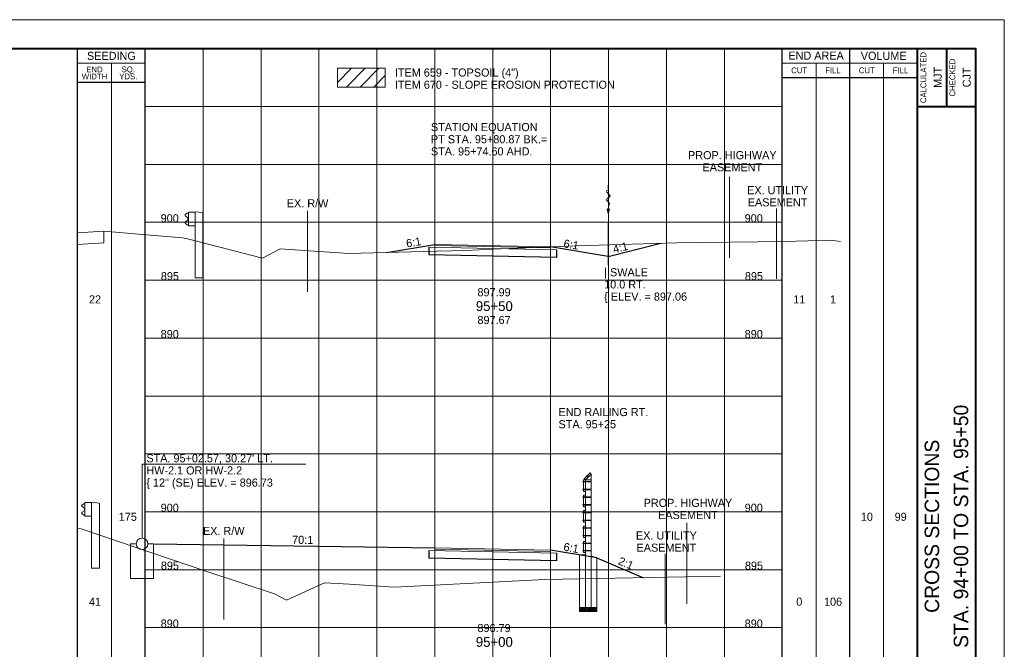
# Paper-space layout 'Layout1' of a CAD drawing. Header units: feet. Extents: x -1005 to 2379, y -670 to 6548.
# Tile 26 of 69: x 75 to 160, y 2238 to 2292. Entities that reach past the tile are written whole.
import ezdxf
from ezdxf.enums import TextEntityAlignment as Align

# ---------------------------------------------------------------- set-up
doc = ezdxf.new("R2010")
doc.units = ezdxf.units.FT
doc.header["$LTSCALE"] = 5
doc.header["$MEASUREMENT"] = 0
for name, pattern in [('cl5', [50, 1.25, -1.25, 45, -1.25, 1.25]), ('DGN Style 2', [150.837143, 90.502286, -60.334857]), ('DGN Style 3', [211.172, 150.837143, -60.334857]), ('esmtshpr', [5.35, 1, -0.175, -0.175, 4]), ('esmtuex', [4.65, 0.8, -0.275, -0.275, 0.8, -0.3, 0.8, -0.3, 0.8, -0.3]), ('fencepr', [1, 0.925, 0.075]), ('rowex', [4.85, 0.8, -0.375, -0.375, 0.8, -0.3, 0.8, -0.3, 0.8, -0.3])]:
    doc.linetypes.add(name, pattern=pattern)
for name, color, linetype, lineweight in [('DR_P_Erosion_Control', 7, 'Continuous', 13), ('DR_P_Flow_Arrow', 151, 'Continuous', 13), ('DR_P_Headwall', 120, 'Continuous', 13), ('DR_P_Storm_Sewer', 151, 'Continuous', 13), ('DR_P_Text', 7, 'Continuous', 13), ('GE_P_CL_5', 7, 'cl5', 13), ('PV_P_Text', 7, 'Continuous', 13), ('PV_X_EOP', 7, 'DGN Style 3', 0), ('RD_P_Cells', 7, 'Continuous', 0), ('RD_P_Fence', 230, 'fencepr', 13), ('RD_X_Cells', 7, 'Continuous', 0), ('RW_P_Esmt_SH', 193, 'esmtshpr', 40), ('RW_X_Esmt_U', 6, 'esmtuex', 30), ('RW_X_Fee_RW', 6, 'rowex', 30), ('SG_P_Foundation', 61, 'Continuous', 13), ('SH_Border', 7, 'Continuous', 40), ('SH_Data', 7, 'Continuous', 0), ('SH_Major_Grid_Line', 254, 'Continuous', 13), ('SH_Text', 7, 'Continuous', 13), ('TX_P_20', 7, 'Continuous', 13), ('TX_P_5', 7, 'Continuous', 13), ('TX_X_5', 7, 'Continuous', 0), ('XS_P_Finished_Grade', 3, 'Continuous', 30), ('XS_P_Pavt_Surface', 251, 'Continuous', 13), ('XS_P_Subgrade', 4, 'Continuous', 30), ('XS_X_Ground_Line', 3, 'DGN Style 2', 13)]:
    doc.layers.add(name, color=color, linetype=linetype, lineweight=lineweight)
doc.layers.add('SH_Cut_Line', color=7, linetype='DGN Style 3', lineweight=0, plot=False)
doc.layers.add('XS_P_Pavt_Layers', color=251, linetype='Continuous', lineweight=0, transparency=0.5)
doc.styles.add('Slanted-Normal LS 0.50', font='font31.shx', dxfattribs={"height": 0.14})
doc.styles.add('Slanted-Sub Title', font='font31.shx', dxfattribs={"height": 0.17})
doc.styles.add('Style-font30', font='font30.shx')
doc.styles.add('Style-font31', font='font31.shx')
doc.styles.add('Style-font70', font='font70.shx')

# ---------------------------------------------------------------- blocks, each defined once
blk = doc.blocks.new('GRLT')
at = {"layer": 'RD_X_Cells', "linetype": 'DGN Style 3'}
for p, q in [((-1.506, 2.21), (-1.557, 2.188)), ((-1.557, -0.157), (-1.557, 2.188)), ((-0.971, 2.292), (-1.506, 2.21)), ((-0.89, 2.25), (-0.971, 2.292)), ((-0.307, 2.25), (-0.89, 2.25)), ((-0.89, -0.157), (-0.89, 2.25)), ((-0.307, 1.084), (-0.307, 2.25)), ((-0.307, 1.083), (-0.89, 1.083)), ((-1.557, -3.417), (-1.557, -0.157)), ((-0.89, -3.417), (-0.89, -0.157)), ((-0.89, -3.417), (-1.557, -3.417))]:
    blk.add_line(p, q, dxfattribs=at)
at = {"layer": 'RD_X_Cells', "linetype": 'DGN Style 3', "flags": 128}
blk.add_lwpolyline([(-0.307, 1.155), (-0.22, 1.172), (-0.059, 1.285), (-0.059, 1.285, 0.51949), (-0.059, 1.413), (-0.059, 1.414), (-0.264, 1.555), (-0.263, 1.556, -0.244874), (-0.296, 1.62), (-0.297, 1.62), (-0.297, 1.667), (-0.297, 1.714), (-0.296, 1.713, -0.244874), (-0.263, 1.777), (-0.264, 1.777), (-0.059, 1.92), (-0.059, 1.92, 0.51949), (-0.059, 2.048), (-0.059, 2.049), (-0.22, 2.162), (-0.307, 2.177)], format="xyb", dxfattribs=at)
for points in [[(-0.287, 1.727), (-0.287, 1.607), (-0.295, 1.607), (-0.295, 1.727), (-0.287, 1.727)], [(-0.287, 1.695), (-0.287, 1.637), (-0.262, 1.637), (-0.262, 1.695), (-0.287, 1.695)]]:
    blk.add_lwpolyline(points, close=True, dxfattribs=at)
blk = doc.blocks.new('XS POINT_538')
at = {"layer": 'RW_X_Fee_RW', "linetype": 'DGN Style 3', "lineweight": 0}
blk.add_line((0, 3.5), (0, -3.5), dxfattribs=at)
blk = doc.blocks.new('XS POINT_539')
at = {"layer": 'RW_P_Esmt_SH', "linetype": 'Continuous', "lineweight": 13}
blk.add_line((0, 3.5), (0, -3.5), dxfattribs=at)
blk = doc.blocks.new('GPKLBL_451')
at = {"layer": 'TX_P_5', "insert": (-0.487, 1.443), "char_height": 0.7, "attachment_point": 1, "rotation": 340.46323, "line_spacing_factor": 0.6, "style": 'Style-font31'}
blk.add_mtext('2:1', dxfattribs=at)
blk = doc.blocks.new('GPKLBL_452')
at = {"layer": 'TX_P_5', "linetype": 'Continuous', "insert": (-0.511, 0.978), "char_height": 0.7, "attachment_point": 1, "rotation": 350.53768, "line_spacing_factor": 0.6, "style": 'Style-font31'}
blk.add_mtext('6:1', dxfattribs=at)
blk = doc.blocks.new('GPKLBL_453')
at = {"layer": 'TX_P_5', "linetype": 'Continuous', "extrusion": (0, 0, -1), "insert": (-0.462, 0.97), "char_height": 0.7, "attachment_point": 3, "text_direction": (-0.986394, 0.164399, 0), "line_spacing_factor": 0.6, "style": 'Style-font31'}
blk.add_mtext('70:1', dxfattribs=at)
blk = doc.blocks.new('RCP')
at = {"layer": 'RD_P_Cells'}
for points, knots in [([(0.02, 0.09), (0.03, 0.1), (0.05, 0.11), (0.07, 0.11), (0.07, 0.12), (0.08, 0.1), (0.08, 0.09), (0.08, 0.08), (0.07, 0.07), (0.06, 0.06), (0.05, 0.05), (0.02, 0.04), (0.02, 0.05), (0.01, 0.06), (0.01, 0.07), (0.01, 0.08), (0.01, 0.08), (0.01, 0.08), (0.01, 0.09), (0.02, 0.09), (0.02, 0.09), (0.02, 0.09)], [0, 0, 0, 0, 0.258176, 0.258176, 0.258176, 0.385117, 0.385117, 0.385117, 0.555016, 0.555016, 0.555016, 0.785627, 0.785627, 0.785627, 0.908123, 0.908123, 0.908123, 0.969027, 0.969027, 0.969027, 1, 1, 1, 1]), ([(0.05, 0.33), (0.06, 0.33), (0.06, 0.34), (0.07, 0.34), (0.08, 0.35), (0.09, 0.35), (0.1, 0.35), (0.11, 0.35), (0.12, 0.35), (0.12, 0.34), (0.13, 0.33), (0.13, 0.33), (0.13, 0.32), (0.12, 0.31), (0.12, 0.3), (0.11, 0.29), (0.1, 0.28), (0.09, 0.28), (0.08, 0.28), (0.07, 0.28), (0.05, 0.27), (0.04, 0.28), (0.04, 0.29), (0.03, 0.29), (0.03, 0.3), (0.03, 0.31), (0.04, 0.32), (0.04, 0.32), (0.04, 0.32), (0.04, 0.33), (0.05, 0.33)], [0, 0, 0, 0, 0.107172, 0.107172, 0.107172, 0.224609, 0.224609, 0.224609, 0.311187, 0.311187, 0.311187, 0.390245, 0.390245, 0.390245, 0.521508, 0.521508, 0.521508, 0.650159, 0.650159, 0.650159, 0.785017, 0.785017, 0.785017, 0.874079, 0.874079, 0.874079, 0.953282, 0.953282, 0.953282, 1, 1, 1, 1]), ([(0.16, 0.26), (0.17, 0.26), (0.19, 0.27), (0.2, 0.27), (0.22, 0.27), (0.22, 0.25), (0.23, 0.23), (0.23, 0.22), (0.23, 0.2), (0.22, 0.19), (0.2, 0.18), (0.19, 0.17), (0.17, 0.17), (0.16, 0.16), (0.14, 0.16), (0.13, 0.17), (0.12, 0.17), (0.11, 0.18), (0.11, 0.18), (0.1, 0.2), (0.1, 0.22), (0.11, 0.23), (0.11, 0.24), (0.12, 0.24), (0.13, 0.25), (0.13, 0.25), (0.14, 0.26), (0.15, 0.26), (0.15, 0.26), (0.15, 0.26), (0.16, 0.26)], [0, 0, 0, 0, 0.126661, 0.126661, 0.126661, 0.253188, 0.253188, 0.253188, 0.368171, 0.368171, 0.368171, 0.509113, 0.509113, 0.509113, 0.63015, 0.63015, 0.63015, 0.70369, 0.70369, 0.70369, 0.826515, 0.826515, 0.826515, 0.907901, 0.907901, 0.907901, 0.976801, 0.976801, 0.976801, 1, 1, 1, 1]), ([(0.16, 0.11), (0.17, 0.11), (0.18, 0.11), (0.19, 0.12), (0.21, 0.12), (0.23, 0.12), (0.25, 0.1), (0.26, 0.09), (0.26, 0.07), (0.26, 0.06), (0.25, 0.05), (0.24, 0.03), (0.23, 0.02), (0.21, 0), (0.18, 0), (0.16, 0.01), (0.15, 0.02), (0.13, 0.03), (0.13, 0.05), (0.12, 0.06), (0.13, 0.07), (0.14, 0.08), (0.14, 0.09), (0.14, 0.09), (0.15, 0.1), (0.15, 0.1), (0.15, 0.1), (0.16, 0.11)], [0, 0, 0, 0, 0.098896, 0.098896, 0.098896, 0.24332, 0.24332, 0.24332, 0.355319, 0.355319, 0.355319, 0.496743, 0.496743, 0.496743, 0.673566, 0.673566, 0.673566, 0.816859, 0.816859, 0.816859, 0.906168, 0.906168, 0.906168, 0.969895, 0.969895, 0.969895, 1, 1, 1, 1]), ([(0.29, 0.35), (0.3, 0.35), (0.31, 0.36), (0.32, 0.36), (0.34, 0.36), (0.34, 0.33), (0.34, 0.32), (0.33, 0.31), (0.32, 0.3), (0.31, 0.3), (0.3, 0.29), (0.28, 0.29), (0.27, 0.3), (0.27, 0.31), (0.27, 0.32), (0.27, 0.33), (0.27, 0.33), (0.28, 0.34), (0.28, 0.34), (0.28, 0.35), (0.28, 0.35), (0.29, 0.35)], [0, 0, 0, 0, 0.188286, 0.188286, 0.188286, 0.356428, 0.356428, 0.356428, 0.541746, 0.541746, 0.541746, 0.732506, 0.732506, 0.732506, 0.852511, 0.852511, 0.852511, 0.937171, 0.937171, 0.937171, 1, 1, 1, 1]), ([(0.31, 0.2), (0.32, 0.21), (0.33, 0.21), (0.34, 0.22), (0.35, 0.22), (0.36, 0.2), (0.36, 0.18), (0.37, 0.17), (0.36, 0.16), (0.35, 0.14), (0.34, 0.13), (0.33, 0.13), (0.32, 0.12), (0.31, 0.12), (0.3, 0.12), (0.29, 0.13), (0.28, 0.14), (0.27, 0.15), (0.27, 0.16), (0.28, 0.17), (0.28, 0.19), (0.29, 0.19), (0.29, 0.2), (0.3, 0.2), (0.31, 0.2)], [0, 0, 0, 0, 0.135762, 0.135762, 0.135762, 0.276579, 0.276579, 0.276579, 0.425633, 0.425633, 0.425633, 0.565886, 0.565886, 0.565886, 0.678149, 0.678149, 0.678149, 0.814077, 0.814077, 0.814077, 0.922173, 0.922173, 0.922173, 1, 1, 1, 1])]:
    blk.add_open_spline(points, degree=3, knots=knots, dxfattribs=at)
blk = doc.blocks.new('XS POINT_540')
at = {"layer": 'RW_X_Fee_RW', "linetype": 'DGN Style 3', "lineweight": 0}
blk.add_line((0, 3.5), (0, -3.5), dxfattribs=at)
blk = doc.blocks.new('XS POINT_541')
at = {"layer": 'RW_P_Esmt_SH', "linetype": 'Continuous', "lineweight": 13}
blk.add_line((0, 3.5), (0, -3.5), dxfattribs=at)
blk = doc.blocks.new('GPKLBL_454')
at = {"layer": 'TX_P_5', "linetype": 'Continuous', "insert": (-0.511, 0.978), "char_height": 0.7, "attachment_point": 1, "rotation": 350.53768, "line_spacing_factor": 0.6, "style": 'Style-font31'}
blk.add_mtext('6:1', dxfattribs=at)
blk = doc.blocks.new('GPKLBL_455')
at = {"layer": 'TX_P_5', "linetype": 'Continuous', "extrusion": (0, 0, -1), "insert": (-0.462, 0.97), "char_height": 0.7, "attachment_point": 3, "text_direction": (-0.986394, 0.164399, 0), "line_spacing_factor": 0.6, "style": 'Style-font31'}
blk.add_mtext('6:1', dxfattribs=at)
blk = doc.blocks.new('DFL-P_56')
at = {"layer": 'DR_P_Flow_Arrow', "color": 151, "linetype": 'Continuous', "lineweight": 13}
blk.add_open_spline([(-0.08, 0), (-0.081, 0), (-0.082, 0), (-0.083, 0), (-0.094, 0), (-0.105, 0.005), (-0.116, 0.008), (-0.123, 0.01), (-0.131, 0.013), (-0.137, 0.015), (-0.152, 0.02), (-0.165, -0.02), (-0.179, -0.022), (-0.195, -0.023), (-0.212, 0.018), (-0.228, 0.02), (-0.245, 0.021), (-0.266, -0.028), (-0.284, -0.022), (-0.29, -0.02), (-0.287, 0.001), (-0.295, 0.001), (-0.313, 0), (-0.332, 0), (-0.35, 0)], degree=3, knots=[0, 0, 0, 0, 0.009646, 0.009646, 0.009646, 0.112481, 0.112481, 0.112481, 0.179673, 0.179673, 0.179673, 0.350625, 0.350625, 0.350625, 0.544565, 0.544565, 0.544565, 0.756426, 0.756426, 0.756426, 0.832712, 0.832712, 0.832712, 1, 1, 1, 1], dxfattribs=at)
at = {"layer": 'DR_P_Flow_Arrow', "color": 151, "linetype": 'Continuous', "lineweight": 0, "extrusion": (0, 0, -1)}
blk.add_solid([(0.08, 0.021), (0, 0), (0.08, -0.021)], dxfattribs=at)
blk = doc.blocks.new('GPKLBL_456')
at = {"layer": 'TX_P_5', "linetype": 'Continuous', "extrusion": (0, 0, -1), "insert": (-0.445, 0.967), "char_height": 0.7, "attachment_point": 3, "text_direction": (-0.986394, 0.164399, 0), "line_spacing_factor": 0.6, "style": 'Style-font31'}
blk.add_mtext('4:1', dxfattribs=at)

psp = doc.layouts.get("Layout1")

# ---------------------------------------------------------------- hatches: boundary and pattern name
at = {"layer": 'DR_P_Erosion_Control'}
h = psp.add_hatch(dxfattribs=at)
h.set_pattern_fill('HATCH', color=256, style=0, pattern_type=2)
h.set_pattern_definition([(45, (111.0563, 2287.45885), (-0.589255, 0.589255), [])])
h.paths.add_polyline_path([(102.422, 2286.684), (106.563, 2286.684), (106.563, 2288.299), (102.422, 2288.299)])

# ---------------------------------------------------------------- linework, layer by layer
at = {"layer": 'DR_P_Erosion_Control', "flags": 128}
for points in [[(102.422, 2288.299), (106.563, 2288.299), (106.563, 2286.684), (102.422, 2286.684), (102.422, 2288.299)], [(102.422, 2286.684), (106.563, 2286.684), (106.563, 2288.299), (102.422, 2288.299), (102.422, 2286.684)]]:
    psp.add_lwpolyline(points, close=True, dxfattribs=at)
at = {"layer": 'DR_P_Headwall'}
for p, q in [((84.563, 2247.233), (85.063, 2247.233)), ((84.563, 2247.233), (84.563, 2244.233)), ((86.063, 2247.233), (86.563, 2247.233)), ((86.563, 2247.233), (86.563, 2244.233)), ((84.563, 2244.233), (86.563, 2244.233))]:
    psp.add_line(p, q, dxfattribs=at)
at = {"layer": 'DR_P_Storm_Sewer'}
psp.add_circle((85.563, 2247.233), 0.5, dxfattribs=at)
at = {"layer": 'DR_P_Text'}
for p, q in [((85.563, 2254.12), (99.715, 2254.12)), ((85.563, 2247.733), (85.563, 2254.12))]:
    psp.add_line(p, q, dxfattribs=at)
at = {"layer": 'GE_P_CL_5'}
psp.add_line((125.813, 2274.919), (125.813, 2271.316), dxfattribs=at)
at = {"layer": 'PV_X_EOP'}
psp.add_line((82.272, 2274.24), (82.272, 2273.24), dxfattribs=at)
at = {"layer": 'RD_P_Fence', "linetype": 'Continuous'}
for p, q in [((124.24, 2253.356), (123.74, 2252.856)), ((124.333, 2252.619), (123.625, 2252.619)), ((124.333, 2252.577), (123.625, 2252.577)), ((123.666, 2252.64), (123.645, 2252.64)), ((123.645, 2252.556), (123.645, 2252.64)), ((123.666, 2252.556), (123.645, 2252.556)), ((123.833, 2252.763), (123.666, 2252.763)), ((123.666, 2251.763), (123.666, 2252.763)), ((124.333, 2253.263), (123.833, 2252.763)), ((123.833, 2252.763), (123.833, 2241.734)), ((124.333, 2252.763), (123.833, 2252.763)), ((123.946, 2253.091), (124.004, 2253.15)), ((124.089, 2252.977), (123.946, 2253.12)), ((123.96, 2253.076), (123.946, 2253.091)), ((124.118, 2253.007), (123.976, 2253.149)), ((124.019, 2253.135), (124.004, 2253.15)), ((124.333, 2253.263), (124.333, 2241.734)), ((124.333, 2251.949), (123.625, 2251.949)), ((124.333, 2251.907), (123.625, 2251.907)), ((123.666, 2251.97), (123.645, 2251.97)), ((123.645, 2251.886), (123.645, 2251.97)), ((123.666, 2251.886), (123.645, 2251.886)), ((123.833, 2251.763), (123.666, 2251.763)), ((124.333, 2251.289), (123.625, 2251.289)), ((124.333, 2251.247), (123.625, 2251.247)), ((123.666, 2251.31), (123.645, 2251.31)), ((123.645, 2251.226), (123.645, 2251.31)), ((123.666, 2251.226), (123.645, 2251.226)), ((123.833, 2251.433), (123.666, 2251.433)), ((123.666, 2250.433), (123.666, 2251.433)), ((124.333, 2250.619), (123.625, 2250.619)), ((124.333, 2250.577), (123.625, 2250.577)), ((124.333, 2249.959), (123.625, 2249.959)), ((123.666, 2250.64), (123.645, 2250.64)), ((123.645, 2250.556), (123.645, 2250.64)), ((123.666, 2250.556), (123.645, 2250.556)), ((123.666, 2249.98), (123.645, 2249.98)), ((123.645, 2249.896), (123.645, 2249.98)), ((123.833, 2250.433), (123.666, 2250.433)), ((123.833, 2250.103), (123.666, 2250.103)), ((123.666, 2249.103), (123.666, 2250.103)), ((124.333, 2249.917), (123.625, 2249.917)), ((124.333, 2249.289), (123.625, 2249.289)), ((124.333, 2249.247), (123.625, 2249.247)), ((123.666, 2249.896), (123.645, 2249.896)), ((123.666, 2249.31), (123.645, 2249.31)), ((123.645, 2249.226), (123.645, 2249.31)), ((123.666, 2249.226), (123.645, 2249.226)), ((123.833, 2249.103), (123.666, 2249.103)), ((124.333, 2248.629), (123.625, 2248.629)), ((124.333, 2248.587), (123.625, 2248.587)), ((123.666, 2248.65), (123.645, 2248.65)), ((123.645, 2248.566), (123.645, 2248.65)), ((123.666, 2248.566), (123.645, 2248.566)), ((123.833, 2248.773), (123.666, 2248.773)), ((123.666, 2247.773), (123.666, 2248.773)), ((124.333, 2247.959), (123.625, 2247.959)), ((124.333, 2247.917), (123.625, 2247.917)), ((123.666, 2247.98), (123.645, 2247.98)), ((123.645, 2247.896), (123.645, 2247.98)), ((123.666, 2247.896), (123.645, 2247.896)), ((123.833, 2247.773), (123.666, 2247.773)), ((123.833, 2247.443), (123.666, 2247.443)), ((123.666, 2246.485), (123.666, 2247.443)), ((124.333, 2247.299), (123.625, 2247.299)), ((124.333, 2247.257), (123.625, 2247.257)), ((124.333, 2246.671), (123.625, 2246.671)), ((124.333, 2246.629), (123.625, 2246.629)), ((123.666, 2247.32), (123.645, 2247.32)), ((123.645, 2247.236), (123.645, 2247.32)), ((123.666, 2247.236), (123.645, 2247.236)), ((123.666, 2246.692), (123.645, 2246.692)), ((123.645, 2246.608), (123.645, 2246.692)), ((123.666, 2246.608), (123.645, 2246.608)), ((123.833, 2246.485), (123.666, 2246.485)), ((124.333, 2241.734), (123.833, 2241.734))]:
    psp.add_line(p, q, dxfattribs=at)
at = {"layer": 'RD_P_Fence'}
for p, q in [((124.333, 2253.263), (124.24, 2253.356)), ((123.625, 2252.577), (123.625, 2252.619)), ((123.833, 2252.763), (123.74, 2252.856)), ((123.946, 2253.12), (123.976, 2253.149)), ((123.625, 2251.907), (123.625, 2251.949)), ((123.625, 2251.247), (123.625, 2251.289)), ((123.625, 2250.577), (123.625, 2250.619)), ((123.625, 2249.917), (123.625, 2249.959)), ((123.625, 2249.247), (123.625, 2249.289)), ((123.625, 2248.587), (123.625, 2248.629)), ((123.625, 2247.917), (123.625, 2247.959)), ((123.625, 2247.257), (123.625, 2247.299)), ((123.625, 2246.629), (123.625, 2246.671))]:
    psp.add_line(p, q, dxfattribs=at)
at = {"layer": 'RD_P_Fence', "ltscale": 1.166667, "extrusion": (0, 0, -1)}
for centre in [(-124.318, 2252.598), (-124.318, 2251.928), (-124.318, 2251.268), (-124.318, 2250.598), (-124.318, 2249.938), (-124.318, 2249.268), (-124.318, 2248.608), (-124.318, 2247.938), (-124.318, 2247.278), (-124.318, 2246.65)]:
    psp.add_arc(centre, 0.03, 119.86589, 240.13411, dxfattribs=at)
at = {"layer": 'RW_X_Esmt_U', "linetype": 'DGN Style 3', "lineweight": 0}
for p, q in [((140.333, 2276.204), (140.333, 2270.127)), ((130.732, 2246.381), (130.732, 2240.304))]:
    psp.add_line(p, q, dxfattribs=at)
at = {"layer": 'SG_P_Foundation'}
for p, q in [((123.325, 2241.404), (123.325, 2246.275)), ((123.325, 2246.275), (123.833, 2246.271)), ((124.825, 2246.027), (124.333, 2246.188)), ((124.825, 2241.404), (124.825, 2246.027)), ((124.825, 2241.404), (123.325, 2241.404))]:
    psp.add_line(p, q, dxfattribs=at)
at = {"layer": 'SH_Border', "color": 7, "linetype": 'Continuous', "lineweight": 40}
for p, q in [((152.5, 2185), (152.5, 2290)), ((155, 2290), (155, 2285)), ((152.5, 2285), (157.5, 2285))]:
    psp.add_line(p, q, dxfattribs=at)
at = {"layer": 'SH_Border', "color": 7, "linetype": 'Continuous', "lineweight": 40, "flags": 128}
psp.add_lwpolyline([(0, 2290), (157.5, 2290), (157.5, 2185), (0, 2185), (0, 2290)], close=True, dxfattribs=at)
at = {"layer": 'SH_Cut_Line', "color": 7, "linetype": 'DGN Style 3', "lineweight": 0, "flags": 128}
psp.add_lwpolyline([(-10, 2182.5), (160, 2182.5), (160, 2292.5), (-10, 2292.5), (-10, 2182.5)], close=True, dxfattribs=at)
at = {"layer": 'SH_Data', "color": 7, "linetype": 'Continuous', "lineweight": 30}
for p, q in [((80, 2185), (80, 2290)), ((85.832, 2185), (85.832, 2290)), ((140.833, 2185), (140.833, 2290)), ((146.667, 2185), (146.667, 2290)), ((140.833, 2287.5), (152.5, 2287.5)), ((85.832, 2287.083), (80, 2287.083))]:
    psp.add_line(p, q, dxfattribs=at)
at = {"layer": 'SH_Data', "color": 7, "linetype": 'Continuous', "lineweight": 0}
for p, q in [((85.832, 2288.75), (80, 2288.75)), ((140.833, 2288.75), (152.5, 2288.75))]:
    psp.add_line(p, q, dxfattribs=at)
at = {"layer": 'SH_Data', "color": 7, "linetype": 'Continuous', "lineweight": 13}
for p, q in [((82.916, 2185), (82.916, 2288.75)), ((143.75, 2185), (143.75, 2288.75)), ((149.583, 2185), (149.583, 2288.75))]:
    psp.add_line(p, q, dxfattribs=at)
at = {"layer": 'SH_Major_Grid_Line', "color": 254, "linetype": 'Continuous', "lineweight": 13}
for p, q in [((90.832, 2185), (90.832, 2290)), ((95.832, 2185), (95.832, 2290)), ((100.832, 2185), (100.832, 2290)), ((105.832, 2185), (105.832, 2290)), ((110.832, 2185), (110.832, 2290)), ((115.832, 2185), (115.832, 2290)), ((120.832, 2185), (120.832, 2290)), ((125.832, 2185), (125.832, 2290)), ((130.833, 2185), (130.833, 2290)), ((135.833, 2185), (135.833, 2290)), ((85.832, 2285), (140.833, 2285)), ((85.832, 2280), (140.833, 2280)), ((85.832, 2275), (140.833, 2275)), ((85.832, 2270), (140.833, 2270)), ((85.832, 2265), (140.833, 2265)), ((85.832, 2260), (140.833, 2260)), ((85.832, 2255), (140.833, 2255)), ((85.832, 2250), (140.833, 2250)), ((85.832, 2245), (140.833, 2245)), ((85.832, 2240), (140.833, 2240))]:
    psp.add_line(p, q, dxfattribs=at)
at = {"layer": 'XS_P_Finished_Grade'}
for p, q in [((106.672, 2272.397), (110.832, 2273.09)), ((125.813, 2272.06), (130.345, 2273.193)), ((125.813, 2272.06), (120.832, 2272.89)), ((86.563, 2247.233), (110.832, 2246.89)), ((124.833, 2246.023), (120.832, 2246.69)), ((124.833, 2246.023), (128.854, 2244.312))]:
    psp.add_line(p, q, dxfattribs=at)
at = {"layer": 'XS_P_Pavt_Layers', "color": 2, "lineweight": 13}
for p, q in [((120.832, 2272.786), (110.832, 2272.986)), ((121.332, 2272.63), (110.332, 2272.85)), ((121.332, 2246.43), (110.332, 2246.65)), ((120.832, 2246.586), (110.832, 2246.786))]:
    psp.add_line(p, q, dxfattribs=at)
at = {"layer": 'XS_P_Pavt_Surface', "color": 193}
for p, q in [((110.832, 2273.09), (110.832, 2272.84)), ((120.832, 2272.89), (110.832, 2273.09)), ((120.832, 2272.89), (120.832, 2272.64)), ((110.832, 2246.89), (110.832, 2246.64)), ((120.832, 2246.69), (110.832, 2246.89)), ((120.832, 2246.69), (120.832, 2246.44))]:
    psp.add_line(p, q, dxfattribs=at)
at = {"layer": 'XS_P_Subgrade'}
for p, q in [((110.332, 2272.85), (110.332, 2272.183)), ((121.332, 2271.963), (110.332, 2272.183)), ((121.332, 2272.63), (121.332, 2271.963)), ((110.332, 2246.65), (110.332, 2245.983)), ((121.332, 2245.763), (110.332, 2245.983)), ((121.332, 2246.43), (121.332, 2245.763))]:
    psp.add_line(p, q, dxfattribs=at)
at = {"layer": 'XS_P_Subgrade', "lineweight": 13}
for p, q in [((123.833, 2241.734), (123.325, 2241.734)), ((124.333, 2241.734), (124.825, 2241.734))]:
    psp.add_line(p, q, dxfattribs=at)
at = {"layer": 'XS_X_Ground_Line', "flags": 128}
for points in [[(80, 2274.093), (82.275, 2274.24), (85.606, 2273.945), (89.062, 2273.658), (89.492, 2273.585), (95.971, 2271.919), (97.499, 2272.702), (103.413, 2272.297), (109.835, 2272.493), (113.495, 2272.569), (115.832, 2272.67), (123.06, 2272.982), (131.687, 2273.232), (141.066, 2273.352), (145.036, 2273.459), (145.853, 2273.341)], [(80, 2273.093), (82.272, 2273.24)], [(80, 2248.583), (80.318, 2248.543), (91.065, 2244.875), (97.002, 2242.926), (98.042, 2242.378), (101.302, 2243.857), (103.461, 2243.749), (107.358, 2243.501), (115.833, 2243.93), (118.647, 2244.072), (120.338, 2244.154), (135.496, 2244.435)]]:
    psp.add_lwpolyline(points, dxfattribs=at)

# ---------------------------------------------------------------- block references
at = {"layer": 'DR_P_Flow_Arrow', "color": 151, "linetype": 'Continuous', "lineweight": 0, "xscale": 7.5, "yscale": 7.5, "zscale": 7.5, "rotation": 270}
psp.add_blockref('DFL-P_56', (125.813, 2275.577), dxfattribs=at)
at = {"layer": 'RD_P_Cells', "xscale": 0.75, "yscale": 0.75, "zscale": 0.75}
for p in [(123.355, 2241.421), (123.636, 2241.421), (123.953, 2241.421), (124.22, 2241.421), (124.495, 2241.421)]:
    psp.add_blockref('RCP', p, dxfattribs=at)
at = {"layer": 'RD_X_Cells', "linetype": 'DGN Style 3', "extrusion": (0, 0, -1)}
for p in [(-89.252, 2273.625), (-80.323, 2248.541)]:
    psp.add_blockref('GRLT', p, dxfattribs=at)
at = {"layer": 'RW_P_Esmt_SH', "linetype": 'Continuous', "lineweight": 13}
for name, p in [('XS POINT_541', (136.262, 2275.432)), ('XS POINT_539', (132.592, 2245.545))]:
    psp.add_blockref(name, p, dxfattribs=at)
at = {"layer": 'RW_X_Fee_RW', "linetype": 'DGN Style 3', "lineweight": 0}
for name, p in [('XS POINT_540', (99.852, 2272.497)), ('XS POINT_538', (92.613, 2244.202))]:
    psp.add_blockref(name, p, dxfattribs=at)
at = {"layer": 'TX_P_5', "linetype": 'Continuous', "extrusion": (0, 0, -1)}
psp.add_blockref('GPKLBL_455', (-109.13, 2272.759), dxfattribs=at)
at = {"layer": 'TX_P_5', "linetype": 'Continuous'}
for name, p in [('GPKLBL_454', (122.535, 2272.559)), ('GPKLBL_452', (122.535, 2246.359))]:
    psp.add_blockref(name, p, dxfattribs=at)
at = {"layer": 'TX_P_5', "linetype": 'Continuous', "extrusion": (0, 0, -1)}
for name, p, rotation in [('GPKLBL_456', (-127.033, 2272.318), 355.4260787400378), ('GPKLBL_453', (-99.719, 2247.043), 10.27120340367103)]:
    psp.add_blockref(name, p, dxfattribs=dict(at, rotation=rotation))
at = {"layer": 'TX_P_5', "rotation": 356.4830930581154}
psp.add_blockref('GPKLBL_451', (127.276, 2244.664), dxfattribs=at)

# ---------------------------------------------------------------- texts
at = {"layer": 'DR_P_Text', "char_height": 0.7, "attachment_point": 1, "line_spacing_factor": 0.9}
for s, insert, style in [('ITEM 659 - TOPSOIL (4")\\PITEM 670 - SLOPE EROSION PROTECTION', (107.39, 2288.285), 'Slanted-Sub Title'), ('STA. 95+02.57, 30.27\' LT.\\PHW-2.1 OR HW-2.2\\P\\{ 12" (SE) ELEV. = 896.73', (85.935, 2254.975), 'Slanted-Normal LS 0.50')]:
    psp.add_mtext(s, dxfattribs=dict(at, insert=insert, style=style))
at = {"layer": 'PV_P_Text', "style": 'Slanted-Normal LS 0.50'}
for s, p in [('897.99', (115.95, 2268.614)), ('896.79', (115.95, 2239.614))]:
    psp.add_text(s, height=0.7, dxfattribs=at).set_placement(p, align=Align.CENTER)
at = {"layer": 'RW_P_Esmt_SH', "linetype": 'Continuous', "lineweight": 13, "char_height": 0.7, "attachment_point": 2, "line_spacing_factor": 0.9, "style": 'Style-font31'}
for insert in [(136.519, 2281.152), (132.686, 2251.122)]:
    psp.add_mtext('PROP. HIGHWAY\\PEASEMENT', dxfattribs=dict(at, insert=insert))
at = {"layer": 'RW_X_Esmt_U', "linetype": 'Continuous', "lineweight": 0, "char_height": 0.7, "attachment_point": 2, "line_spacing_factor": 0.9, "style": 'Style-font31'}
for insert in [(140.426, 2278.127), (130.826, 2248.304)]:
    psp.add_mtext('EX. UTILITY\\PEASEMENT', dxfattribs=dict(at, insert=insert))
at = {"layer": 'RW_X_Fee_RW', "linetype": 'Continuous', "lineweight": 0, "char_height": 0.7, "attachment_point": 2, "line_spacing_factor": 0.66, "style": 'Style-font31'}
for insert in [(99.852, 2276.997), (92.613, 2248.702)]:
    psp.add_mtext('EX. R/W\\P', dxfattribs=dict(at, insert=insert))
at = {"layer": 'SH_Data', "color": 7, "linetype": 'Continuous', "lineweight": 13, "style": 'Style-font30'}
for s, p in [('SEEDING', (82.918, 2289.375)), ('END AREA', (143.75, 2289.397)), ('VOLUME', (149.586, 2289.375))]:
    psp.add_text(s, height=0.7, dxfattribs=at).set_placement(p, align=Align.MIDDLE_CENTER)
at = {"layer": 'SH_Data', "color": 7, "linetype": 'Continuous', "lineweight": 0, "style": 'Style-font30'}
for s, p in [('CALCULATED', (152.762, 2287.5)), ('CHECKED', (155.262, 2287.5))]:
    psp.add_text(s, height=0.5, rotation=90, dxfattribs=at).set_placement(p, align=Align.TOP_CENTER)
for s, p in [('CUT', (142.293, 2288.125)), ('FILL', (145.209, 2288.125)), ('CUT', (148.127, 2288.125)), ('FILL', (151.042, 2288.125))]:
    psp.add_text(s, height=0.5, dxfattribs=at).set_placement(p, align=Align.MIDDLE_CENTER)
at = {"layer": 'SH_Data', "color": 7, "linetype": 'Continuous', "lineweight": 13, "style": 'Style-font30'}
for s, p in [('MJT', (154.6, 2287.518)), ('CJT', (157.1, 2287.518))]:
    psp.add_text(s, height=0.7, rotation=90, dxfattribs=at).set_placement(p, align=Align.CENTER)
at = {"layer": 'SH_Data', "color": 7, "linetype": 'Continuous', "lineweight": 0, "style": 'Style-font70'}
for s, p in [('STA. 94+00 TO STA. 95+50', (156.258, 2248.75)), ('CROSS SECTIONS', (153.75, 2248.75))]:
    psp.add_text(s, height=1.25, rotation=90, dxfattribs=at).set_placement(p, align=Align.MIDDLE_CENTER)
at = {"layer": 'SH_Data', "color": 7, "linetype": 'Continuous', "lineweight": 0, "char_height": 0.7, "attachment_point": 5, "line_spacing_factor": 0.728571, "style": 'Style-font30'}
for s, insert in [('\\H0.714286x;END\\PWIDTH', (81.458, 2287.9)), ('\\H0.714286x;SQ.\\PYDS.', (84.374, 2287.9))]:
    psp.add_mtext(s, dxfattribs=dict(at, insert=insert))
at = {"layer": 'SH_Text', "style": 'Style-font31'}
for s, p in [('900', (87.952, 2275)), ('900', (138.369, 2275)), ('895', (87.969, 2270)), ('895', (138.386, 2270)), ('890', (87.952, 2265)), ('890', (138.369, 2265)), ('900', (87.952, 2250)), ('900', (138.369, 2250)), ('895', (87.969, 2245)), ('895', (138.386, 2245)), ('890', (87.952, 2240)), ('890', (138.369, 2240))]:
    psp.add_text(s, height=0.7, dxfattribs=at).set_placement(p, align=Align.CENTER)
at = {"layer": 'SH_Text', "char_height": 0.7, "attachment_point": 1, "line_spacing_factor": 0.9, "style": 'Slanted-Sub Title'}
for s, insert in [('STATION EQUATION\\PPT STA. 95+80.87 BK.=\\PSTA. 95+74.60 AHD.', (110.501, 2283.576)), ('END RAILING RT.\\PSTA. 95+25', (121.515, 2258.966))]:
    psp.add_mtext(s, dxfattribs=dict(at, insert=insert))
at = {"layer": 'TX_P_20', "style": 'Slanted-Normal LS 0.50'}
for s, p in [('22', (81.501, 2268.345)), ('11', (142.301, 2268.345)), ('1', (145.216, 2268.345)), ('175', (84.332, 2249.574)), ('10', (148.137, 2249.574)), ('99', (151.053, 2249.574)), ('41', (81.501, 2242.239)), ('0', (142.301, 2242.239)), ('106', (145.216, 2242.239))]:
    psp.add_text(s, height=0.7, dxfattribs=at).set_placement(p, align=Align.MIDDLE_CENTER)
at = {"layer": 'TX_P_5', "style": 'Slanted-Sub Title'}
for s, p in [('95+50', (115.974, 2267.764)), ('95+00', (115.974, 2238.764))]:
    psp.add_text(s, height=0.85, dxfattribs=at).set_placement(p, align=Align.MIDDLE_CENTER)
at = {"layer": 'TX_P_5', "insert": (125.456, 2271.038), "char_height": 0.7, "attachment_point": 1, "line_spacing_factor": 0.9, "style": 'Slanted-Normal LS 0.50'}
psp.add_mtext('| SWALE\\P10.0 RT.\\P\\{ ELEV. = 897.06', dxfattribs=at)
at = {"layer": 'TX_X_5', "linetype": 'Continuous', "style": 'Style-font31'}
psp.add_text('897.67', height=0.7, dxfattribs=at).set_placement((115.95, 2266.914), align=Align.TOP_CENTER)

doc.saveas('drawing.dxf')
